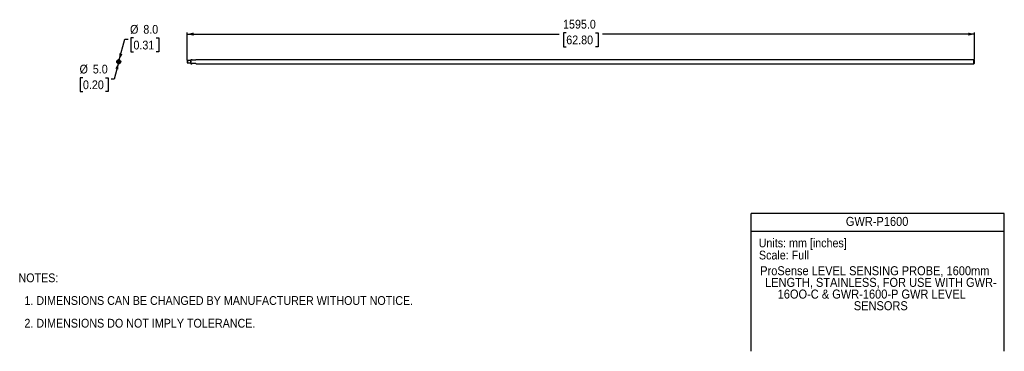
# Model space of a CAD drawing. Header units: millimetres. Extents: x 37 to 2032, y 0 to 672.
import ezdxf
from ezdxf.enums import TextEntityAlignment as Align

# ---------------------------------------------------------------- set-up
doc = ezdxf.new("R2010")
doc.units = ezdxf.units.MM
for name, pattern in [('SLD-Center', [111.76, 50.8, -20.32, 20.32, -20.32]), ('SLD-Dashed', [45.72, 30.48, -15.24]), ('SLD-Solid', [0])]:
    doc.linetypes.add(name, pattern=pattern)
doc.layers.add('CENTER', color=40, linetype='SLD-Center')
doc.layers.add('HIDDEN', color=102, linetype='SLD-Dashed')
doc.layers.add('DIMENSIONS', color=140, linetype='SLD-Solid', lineweight=25)
doc.layers.add('TEXT', color=140, linetype='SLD-Solid', lineweight=25)
doc.layers.add('SLD-DEFPOINTS', color=7, linetype='Continuous', plot=False)
doc.layers.get('SLD-DEFPOINTS').off()
doc.styles.add('SLDTEXTSTYLE0', font='GOTHIC.TTF', dxfattribs={"width": 0.913})
doc.dimstyles.new('SLDDIMSTYLE0', dxfattribs={"dimtxt": 17.78, "dimasz": 12.7, "dimexe": 0, "dimexo": 0.0625, "dimgap": 4.445, "dimtad": 0, "dimtih": 1, "dimtoh": 1, "dimdec": 1, "dimrnd": 1e-09, "dimzin": 4, "dimdsep": 46, "dimtxsty": 'SLDTEXTSTYLE0', "dimsah": 1, "dimcen": 0, "dimadec": 0, "dimazin": 1, "dimtfac": 1, "dimtdec": 1, "dimtofl": 0, "dimtmove": 0, "dimatfit": 3, "dimfxl": 0, "dimfrac": 2, "dimtolj": 1, "dimtzin": 12, "dimarcsym": 0})
doc.dimstyles.new('SLDDIMSTYLE1', dxfattribs={"dimtxt": 17.78, "dimasz": 12.7, "dimexe": 0, "dimexo": 0.0625, "dimgap": 4.445, "dimtad": 0, "dimtih": 1, "dimtoh": 1, "dimdec": 1, "dimrnd": 1e-09, "dimzin": 4, "dimdsep": 46, "dimtxsty": 'SLDTEXTSTYLE0', "dimsah": 1, "dimcen": 0.09, "dimadec": 0, "dimazin": 1, "dimtfac": 1, "dimtdec": 1, "dimtofl": 0, "dimtmove": 0, "dimatfit": 3, "dimfxl": 0, "dimfrac": 2, "dimtolj": 1, "dimtzin": 12, "dimarcsym": 0})

# ---------------------------------------------------------------- blocks, each defined once
blk = doc.blocks.new('Block1')
at = {"color": 140, "linetype": 'SLD-Solid', "lineweight": 18}
blk.add_line((2032, 0), (1519.4, 0), dxfattribs=at)
at = {"layer": 'TEXT'}
for p, q in [((2032, 279.4), (1519.4, 279.4)), ((1519.4, 0), (1519.4, 279.4)), ((2032, 0), (2032, 279.4)), ((1519.4, 243.8), (2032, 243.8))]:
    blk.add_line(p, q, dxfattribs=at)
at = {"layer": 'TEXT', "char_height": 17.78, "attachment_point": 1, "style": 'SLDTEXTSTYLE0'}
for s, insert in [('Units: mm [inches]', (1534.3, 228.6)), ('Scale: Full', (1534.8, 204))]:
    blk.add_mtext(s, dxfattribs=dict(at, insert=insert))
at = {"layer": 'TEXT', "color": 140, "style": 'SLDTEXTSTYLE0', "width": 0.913}
for tag, p in [('AUTOATTR1', (1710.9, 248.7)), ('AUTOATTR0_0', (1537.4, 148.7)), ('AUTOATTR0_1', (1547.3, 125.1)), ('AUTOATTR0_2', (1572.8, 101.4)), ('AUTOATTR0_3', (1727.1, 77.8))]:
    blk.add_attdef(tag, text='', height=18.3, dxfattribs=at).set_placement(p, align=Align.BOTTOM_LEFT)
blk = doc.blocks.new('SW_NOTE_0')
at = {"layer": 'TEXT', "color": 0, "char_height": 17.78, "attachment_point": 1, "style": 'SLDTEXTSTYLE0'}
for s, insert in [('NOTES:', (0, 22.7)), ('  1. DIMENSIONS CAN BE CHANGED BY MANUFACTURER WITHOUT NOTICE.', (0, -23.3)), ('  2. DIMENSIONS DO NOT IMPLY TOLERANCE.', (0, -69.3))]:
    blk.add_mtext(s, dxfattribs=dict(at, insert=insert))
blk = doc.blocks.new('_D')
at = {"layer": 'DIMENSIONS'}
for p, q in [((238.7, 590.9), (250.2, 632.6)), ((250.2, 632.6), (256.6, 632.6)), ((267.4, 635.2), (262, 635.2)), ((262, 635.2), (262, 607)), ((313.4, 635.2), (318.8, 635.2)), ((318.8, 635.2), (318.8, 607)), ((262, 607), (267.4, 607)), ((318.8, 607), (313.4, 607))]:
    blk.add_line(p, q, dxfattribs=at)
blk.add_solid([(238.7, 590.9), (245.2, 602.3), (239, 604)], dxfattribs=at)
at = {"layer": 'DIMENSIONS', "char_height": 17.78, "attachment_point": 1, "style": 'SLDTEXTSTYLE0'}
for s, insert in [('%%c', (260.6, 661.6)), ('8.0', (287.4, 661.6)), ('0.31', (267.4, 629.7))]:
    blk.add_mtext(s, dxfattribs=dict(at, insert=insert))
blk = doc.blocks.new('_D_1')
at = {"layer": 'DIMENSIONS'}
for p, q in [((237, 584.6), (228.3, 552)), ((165.1, 554.7), (159.7, 554.7)), ((159.7, 554.7), (159.7, 526.4)), ((211.1, 554.7), (216.5, 554.7)), ((216.5, 554.7), (216.5, 526.4)), ((228.3, 552), (222, 552)), ((159.7, 526.4), (165.1, 526.4)), ((216.5, 526.4), (211.1, 526.4))]:
    blk.add_line(p, q, dxfattribs=at)
blk.add_solid([(237, 584.6), (230.7, 573.2), (236.8, 571.5)], dxfattribs=at)
at = {"layer": 'DIMENSIONS', "char_height": 17.78, "attachment_point": 1, "style": 'SLDTEXTSTYLE0'}
for s, insert in [('%%c', (158.3, 581)), ('5.0', (185.1, 581)), ('0.20', (165.1, 549.2))]:
    blk.add_mtext(s, dxfattribs=dict(at, insert=insert))
blk = doc.blocks.new('SW_CENTERMARKSYMBOL_0')
at = {"layer": 'CENTER', "color": 0}
for p, q in [((-2.54, 0), (-5.04, 0)), ((0, 0), (-2.54, 0)), ((0, 2.54), (0, 5.04)), ((0, 0), (0, 2.54)), ((0, 0), (0, -2.54)), ((0, 0), (2.54, 0)), ((2.54, 0), (5.04, 0)), ((0, -2.54), (0, -5.04))]:
    blk.add_line(p, q, dxfattribs=at)
blk = doc.blocks.new('_D_2')
at = {"layer": 'DIMENSIONS'}
for p, q in [((376.5, 590.3), (376.5, 646.2)), ((376.5, 643), (1130, 643)), ((1144.4, 645.6), (1139, 645.6)), ((1139, 645.6), (1139, 617.4)), ((1203.6, 645.6), (1209, 645.6)), ((1209, 645.6), (1209, 617.4)), ((1971.5, 643), (1218, 643)), ((1971.5, 591.3), (1971.5, 646.2)), ((1139, 617.4), (1144.4, 617.4)), ((1209, 617.4), (1203.6, 617.4))]:
    blk.add_line(p, q, dxfattribs=at)
for points in [[(376.5, 643), (389.2, 639.8), (389.2, 646.2)], [(1971.5, 643), (1958.8, 646.2), (1958.8, 639.8)]]:
    blk.add_solid(points, dxfattribs=at)
at = {"layer": 'DIMENSIONS', "char_height": 17.78, "attachment_point": 1, "style": 'SLDTEXTSTYLE0'}
for s, insert in [('1595.0', (1137.9, 672)), ('62.80', (1144.4, 640.1))]:
    blk.add_mtext(s, dxfattribs=dict(at, insert=insert))

msp = doc.modelspace()

# ---------------------------------------------------------------- linework, layer by layer
for p, q in [((376.94, 589.51), (376.49, 589.06)), ((376.49, 589.06), (376.49, 584.96)), ((376.49, 584.96), (376.94, 584.51)), ((383.04, 589.51), (376.94, 589.51)), ((376.94, 589.51), (376.94, 584.51)), ((376.94, 584.51), (383.04, 584.51)), ((383.49, 589.06), (383.04, 589.51)), ((383.04, 589.51), (383.04, 584.51)), ((383.04, 584.51), (383.49, 584.96)), ((385.78, 591.01), (383.49, 591.01)), ((383.49, 591.01), (383.49, 583.01)), ((383.49, 583.01), (385.78, 583.01)), ((392.49, 590.01), (387.49, 590.01)), ((387.49, 584.01), (392.49, 584.01)), ((1970.49, 591.01), (394.21, 591.01)), ((394.21, 583.01), (1970.49, 583.01)), ((1971.49, 590.01), (1970.49, 591.01)), ((1970.49, 583.01), (1970.49, 591.01)), ((1970.49, 583.01), (1971.49, 584.01)), ((1971.49, 584.01), (1971.49, 590.01))]:
    msp.add_line(p, q)
for radius in [4, 2.5, 2.05]:
    msp.add_circle((237.67, 587.01), radius)
for points, knots in [([(387.49, 590.01), (387.33, 590.02), (387.02, 590.05), (386.6, 590.21), (386.22, 590.45), (385.91, 590.76), (385.77, 590.99), (385.78, 590.98), (385.78, 590.98)], [0, 0, 0, 0, 0.12730309, 0.25434706, 0.38411577, 0.57663076, 0.84015721, 1, 1, 1, 1]), ([(385.78, 583.04), (385.77, 583.04), (385.76, 583.01), (385.89, 583.24), (386.21, 583.57), (386.62, 583.83), (387.07, 583.99), (387.37, 584.01), (387.49, 584.01)], [0, 0, 0, 0, 0.1106144, 0.4204455, 0.6061422, 0.7550502, 0.9048976, 1, 1, 1, 1]), ([(394.21, 590.98), (394.21, 590.99), (394.23, 591.02), (394.1, 590.79), (393.77, 590.45), (393.36, 590.19), (392.92, 590.03), (392.61, 590.02), (392.49, 590.01)], [0, 0, 0, 0, 0.1106144, 0.4204455, 0.6061422, 0.7550502, 0.9048976, 1, 1, 1, 1]), ([(392.49, 584.01), (392.65, 584), (392.97, 583.98), (393.39, 583.81), (393.77, 583.57), (394.07, 583.26), (394.21, 583.03), (394.21, 583.04), (394.21, 583.04)], [0, 0, 0, 0, 0.1273031, 0.2543471, 0.3841158, 0.5766308, 0.8401572, 1, 1, 1, 1])]:
    msp.add_open_spline(points, degree=3, knots=knots)
at = {"layer": 'HIDDEN'}
for p, q in [((235.03, 590.01), (240.32, 590.01)), ((240.32, 584.01), (235.03, 584.01))]:
    msp.add_line(p, q, dxfattribs=at)
msp.add_circle((237.67, 587.01), 3, dxfattribs=at)

# ---------------------------------------------------------------- block references
at = {"layer": 'CENTER'}
msp.add_blockref('SW_CENTERMARKSYMBOL_0', (237.67, 587.01), dxfattribs=at)
at = {"layer": 'SLD-DEFPOINTS'}
msp.add_blockref('Block1', (0, 0), dxfattribs=at).add_auto_attribs({'AUTOATTR0_0': 'ProSense LEVEL SENSING PROBE, 1600mm ', 'AUTOATTR0_1': 'LENGTH, STAINLESS, FOR USE WITH GWR-', 'AUTOATTR0_2': '16OO-C & GWR-1600-P GWR LEVEL ', 'AUTOATTR0_3': 'SENSORS', 'AUTOATTR1': 'GWR-P1600'})
at = {"layer": 'TEXT'}
msp.add_blockref('SW_NOTE_0', (34.47, 135.15), dxfattribs=at)

# ---------------------------------------------------------------- dimensions: what is measured, and where the dimension line sits
at = {"layer": 'DIMENSIONS'}
for p1, p2, picture, middle in [((236.61, 583.15), (238.73, 590.87), '_D', (290.38, 632.62)), ((238.32, 589.43), (237.03, 584.6), '_D_1', (188.13, 552.05))]:
    dim = msp.add_diameter_dim_2p(p1=p1, p2=p2, dimstyle='SLDDIMSTYLE0', dxfattribs=at)
    dim.commit()
    dim.dimension.update_dxf_attribs({"geometry": picture, "text_midpoint": middle, "dimtype": 163})
dim = msp.add_linear_dim(base=(1971.49, 643.01), p1=(376.49, 589.06), p2=(1971.49, 590.01), dimstyle='SLDDIMSTYLE1', dxfattribs=at)
dim.commit()
dim.dimension.update_dxf_attribs({"geometry": '_D_2', "text_midpoint": (1173.99, 643.01), "dimtype": 160})

doc.saveas('drawing.dxf')
